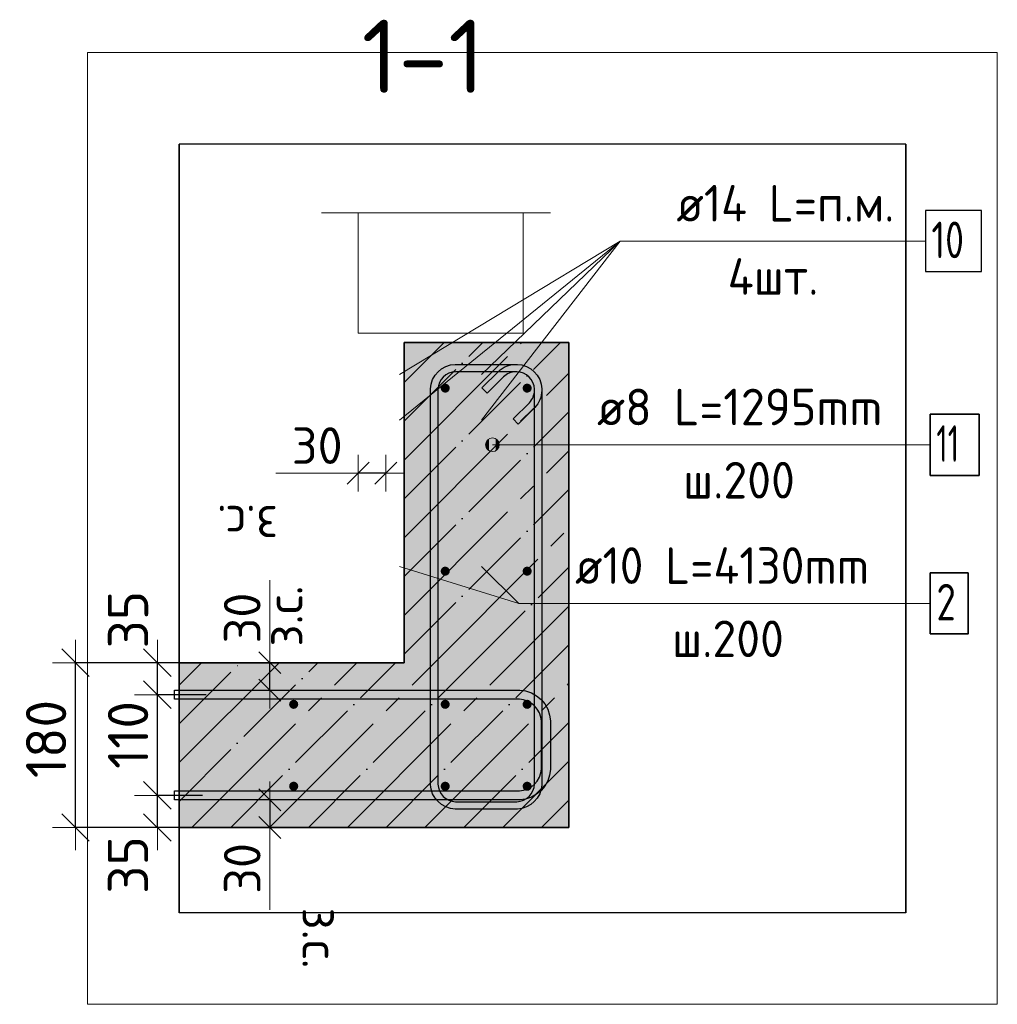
# Model space of a CAD drawing. Header units: millimetres. Extents: x -2995 to 47287, y -2809 to 58122.
# Tile 83 of 143: x 46219 to 47287, y 36274 to 37350. Entities that reach past the tile are written whole.
import ezdxf

# ---------------------------------------------------------------- set-up
doc = ezdxf.new("R2010")
doc.units = ezdxf.units.MM
doc.header["$PDMODE"] = 65
doc.linetypes.add('______11', pattern=[100, 80, -10, 0, -10])
doc.linetypes.add('______5', pattern=[220, 160, -20, 20, -20])
for name, color, linetype, lineweight in [('Standard', 7, 'Continuous', 25), ('Арм.стержн. Арматура края', 96, 'Continuous', 35), ('Арм.стержн. вертикальными 1', 22, 'Continuous', 35), ('Арм.стержн. Доп. арматура', 180, 'Continuous', 35), ('Арм.стержн. Хомут', 240, 'Continuous', 35), ('Размерная линия_ общее', 7, 'Continuous', 13), ('Размерная линия_ общее_1', 7, 'Continuous', 13)]:
    doc.layers.add(name, color=color, linetype=linetype, lineweight=lineweight)
doc.styles.add('ISOCPEUR', font='ISOCPEUR')
doc.dimstyles.new('DIMSTYLE_3', dxfattribs={"dimtxt": 44, "dimasz": 50, "dimexe": 0, "dimexo": 0, "dimgap": 22, "dimtad": 2, "dimdec": 0, "dimrnd": 5, "dimzin": 12, "dimdsep": 46, "dimtxsty": 'ISOCPEUR', "dimblk1": 'ALL_ML_STRICH', "dimblk2": 'ALL_ML_STRICH', "dimsah": 1, "dimcen": 0, "dimclrd": 7, "dimclre": 256, "dimclrt": 7, "dimadec": 0, "dimazin": 0, "dimtfac": 1, "dimtdec": 0, "dimtix": 1, "dimtmove": 2, "dimatfit": 3, "dimfxl": 0, "dimtzin": 0, "dimlwd": 0, "dimlwe": -3, "dimarcsym": 0})
doc.dimstyles.new('DIMSTYLE_7', dxfattribs={"dimtxt": 40, "dimasz": 40, "dimexe": 0, "dimexo": 0.001, "dimgap": 20, "dimtad": 2, "dimdec": 0, "dimrnd": 5, "dimzin": 12, "dimdsep": 46, "dimtxsty": 'ISOCPEUR', "dimblk1": 'ALL_ML_STRICH', "dimblk2": 'ALL_ML_STRICH', "dimsah": 1, "dimcen": 0, "dimse1": 1, "dimse2": 1, "dimclrd": 7, "dimclre": 256, "dimclrt": 7, "dimadec": 0, "dimazin": 0, "dimtfac": 1, "dimtdec": 0, "dimtix": 1, "dimtmove": 2, "dimatfit": 3, "dimfxl": 0, "dimtvp": 1.2, "dimtzin": 0, "dimlwd": 0, "dimlwe": -3, "dimarcsym": 0})
doc.dimstyles.new('DIMSTYLE_8', dxfattribs={"dimtxt": 44, "dimasz": 50, "dimexe": 0, "dimexo": 0, "dimgap": 22, "dimtad": 2, "dimdec": 0, "dimrnd": 5, "dimzin": 12, "dimdsep": 46, "dimtxsty": 'ISOCPEUR', "dimblk1": 'ALL_ML_STRICH', "dimblk2": 'ALL_ML_STRICH', "dimsah": 1, "dimcen": 0, "dimclrd": 7, "dimclre": 256, "dimclrt": 7, "dimadec": 0, "dimazin": 0, "dimtfac": 1, "dimtdec": 0, "dimtix": 1, "dimtmove": 2, "dimatfit": 3, "dimfxl": 0, "dimtvp": 1.2, "dimtzin": 0, "dimlwd": 0, "dimlwe": -3, "dimarcsym": 0})

# ---------------------------------------------------------------- blocks, each defined once
blk = doc.blocks.new('ALL_ML_STRICH')
at = {"color": 0, "linetype": 'ByBlock', "lineweight": -2}
for p, q in [((0, -0.5), (0, 0.5)), ((-0.3, -0.3), (0.3, 0.3)), ((-1, 0), (0.5, 0))]:
    blk.add_line(p, q, dxfattribs=at)
blk = doc.blocks.new('*D29')
at = {"layer": 'DEFPOINTS', "color": 7, "linetype": 'Continuous', "lineweight": 13, "transparency": 33554687}
for p in [(46438.7, 36502.5), (46369.5, 36467.5), (46456.6, 36467.5)]:
    blk.add_point(p, dxfattribs=at)
at = {"layer": 'Размерная линия_ общее', "color": 253, "linetype": 'Continuous', "lineweight": -2, "true_color": 0xa0a0a0, "transparency": 33554687}
for p, q in [((46418.7, 36502.5), (46369.5, 36502.5)), ((46436.6, 36467.5), (46369.5, 36467.5))]:
    blk.add_line(p, q, dxfattribs=at)
at = {"layer": 'Размерная линия_ общее', "color": 7, "linetype": 'Continuous', "lineweight": -2, "transparency": 33554687}
blk.add_line((46369.5, 36467.5), (46369.5, 36502.5), dxfattribs=at)
at = {"layer": 'Размерная линия_ общее', "color": 7, "linetype": 'Continuous', "lineweight": 13, "transparency": 33554687, "xscale": 50, "yscale": 50, "zscale": 50}
for p, rotation in [((46369.5, 36502.5), 90), ((46369.5, 36467.5), 270)]:
    blk.add_blockref('ALL_ML_STRICH', p, dxfattribs=dict(at, rotation=rotation))
at = {"layer": 'Размерная линия_ общее', "color": 7, "linetype": 'Continuous', "lineweight": 13, "transparency": 33554687, "insert": (46337.4, 36426.4), "char_height": 44, "width": 88, "attachment_point": 5, "rotation": 90, "style": 'ISOCPEUR'}
blk.add_mtext('\\A1;{35}', dxfattribs=at)
blk = doc.blocks.new('*D30')
at = {"layer": 'DEFPOINTS', "color": 7, "linetype": 'Continuous', "lineweight": 13, "transparency": 33554687}
for p in [(46442.8, 36612.5), (46369.5, 36502.5), (46438.7, 36502.5)]:
    blk.add_point(p, dxfattribs=at)
at = {"layer": 'Размерная линия_ общее', "color": 253, "linetype": 'Continuous', "lineweight": -2, "true_color": 0xa0a0a0, "transparency": 33554687}
for p, q in [((46422.8, 36612.5), (46369.5, 36612.5)), ((46418.7, 36502.5), (46369.5, 36502.5))]:
    blk.add_line(p, q, dxfattribs=at)
at = {"layer": 'Размерная линия_ общее', "color": 7, "linetype": 'Continuous', "lineweight": -2, "transparency": 33554687}
blk.add_line((46369.5, 36502.5), (46369.5, 36612.5), dxfattribs=at)
at = {"layer": 'Размерная линия_ общее', "color": 7, "linetype": 'Continuous', "lineweight": 13, "transparency": 33554687, "xscale": 50, "yscale": 50, "zscale": 50}
for p, rotation in [((46369.5, 36612.5), 90), ((46369.5, 36502.5), 270)]:
    blk.add_blockref('ALL_ML_STRICH', p, dxfattribs=dict(at, rotation=rotation))
at = {"layer": 'Размерная линия_ общее', "color": 7, "linetype": 'Continuous', "lineweight": 13, "transparency": 33554687, "insert": (46337.5, 36568.5), "char_height": 44, "width": 132, "attachment_point": 5, "rotation": 90, "style": 'ISOCPEUR'}
blk.add_mtext('\\A1;{110}', dxfattribs=at)
blk = doc.blocks.new('*D31')
at = {"layer": 'DEFPOINTS', "color": 7, "linetype": 'Continuous', "lineweight": 13, "transparency": 33554687}
for p in [(46448.6, 36647.5), (46369.5, 36612.5), (46442.8, 36612.5)]:
    blk.add_point(p, dxfattribs=at)
at = {"layer": 'Размерная линия_ общее', "color": 253, "linetype": 'Continuous', "lineweight": -2, "true_color": 0xa0a0a0, "transparency": 33554687}
for p, q in [((46428.6, 36647.5), (46369.5, 36647.5)), ((46422.8, 36612.5), (46369.5, 36612.5))]:
    blk.add_line(p, q, dxfattribs=at)
at = {"layer": 'Размерная линия_ общее', "color": 7, "linetype": 'Continuous', "lineweight": -2, "transparency": 33554687}
blk.add_line((46369.5, 36612.5), (46369.5, 36647.5), dxfattribs=at)
at = {"layer": 'Размерная линия_ общее', "color": 7, "linetype": 'Continuous', "lineweight": 13, "transparency": 33554687, "xscale": 50, "yscale": 50, "zscale": 50}
for p, rotation in [((46369.5, 36647.5), 90), ((46369.5, 36612.5), 270)]:
    blk.add_blockref('ALL_ML_STRICH', p, dxfattribs=dict(at, rotation=rotation))
at = {"layer": 'Размерная линия_ общее', "color": 7, "linetype": 'Continuous', "lineweight": 13, "transparency": 33554687, "insert": (46337.5, 36694.5), "char_height": 44, "width": 88, "attachment_point": 5, "rotation": 90, "style": 'ISOCPEUR'}
blk.add_mtext('\\A1;{35}', dxfattribs=at)
blk = doc.blocks.new('*D32')
at = {"layer": 'DEFPOINTS', "color": 7, "linetype": 'Continuous', "lineweight": 13, "transparency": 33554687}
for p in [(46443.1, 36647.5), (46280, 36467.5), (46436.6, 36467.5)]:
    blk.add_point(p, dxfattribs=at)
at = {"layer": 'Размерная линия_ общее', "color": 253, "linetype": 'Continuous', "lineweight": -2, "true_color": 0xa0a0a0, "transparency": 33554687}
for p, q in [((46423.1, 36647.5), (46280, 36647.5)), ((46416.6, 36467.5), (46280, 36467.5))]:
    blk.add_line(p, q, dxfattribs=at)
at = {"layer": 'Размерная линия_ общее', "color": 7, "linetype": 'Continuous', "lineweight": -2, "transparency": 33554687}
blk.add_line((46280, 36467.5), (46280, 36647.5), dxfattribs=at)
at = {"layer": 'Размерная линия_ общее', "color": 7, "linetype": 'Continuous', "lineweight": 13, "transparency": 33554687, "xscale": 50, "yscale": 50, "zscale": 50}
for p, rotation in [((46280, 36647.5), 90), ((46280, 36467.5), 270)]:
    blk.add_blockref('ALL_ML_STRICH', p, dxfattribs=dict(at, rotation=rotation))
at = {"layer": 'Размерная линия_ общее', "color": 7, "linetype": 'Continuous', "lineweight": 13, "transparency": 33554687, "insert": (46248, 36564.1), "char_height": 44, "width": 132, "attachment_point": 5, "rotation": 90, "style": 'ISOCPEUR'}
blk.add_mtext('\\A1;{180}', dxfattribs=at)
blk = doc.blocks.new('*D36')
at = {"layer": 'DEFPOINTS', "color": 7, "linetype": 'Continuous', "lineweight": 13, "transparency": 33554687}
for p in [(46483.5, 36647.5), (46483.5, 36617.5), (46492.2, 36617.5)]:
    blk.add_point(p, dxfattribs=at)
at = {"layer": 'Размерная линия_ общее_1', "color": 7, "linetype": 'Continuous', "lineweight": -2, "transparency": 33554687}
blk.add_line((46492.2, 36617.5), (46492.2, 36647.5), dxfattribs=at)
at = {"layer": 'Размерная линия_ общее_1', "color": 7, "linetype": 'Continuous', "lineweight": 13, "transparency": 33554687, "xscale": 40, "yscale": 40, "zscale": 40}
for p, rotation in [((46492.2, 36647.5), 90), ((46492.2, 36617.5), 270)]:
    blk.add_blockref('ALL_ML_STRICH', p, dxfattribs=dict(at, rotation=rotation))
at = {"layer": 'Размерная линия_ общее_1', "color": 7, "linetype": 'Continuous', "lineweight": 13, "transparency": 33554687, "insert": (46488, 36665.1), "char_height": 40, "width": 2, "attachment_point": 1, "rotation": 90, "line_spacing_factor": 0.60241, "style": 'ISOCPEUR'}
blk.add_mtext('з.с.', dxfattribs=at)
at = {"layer": 'Размерная линия_ общее_1', "color": 7, "linetype": 'Continuous', "lineweight": 13, "transparency": 33554687, "insert": (46462.2, 36696.3), "char_height": 40, "width": 80, "attachment_point": 5, "rotation": 90, "style": 'ISOCPEUR'}
blk.add_mtext('\\A1;{30}', dxfattribs=at)
blk = doc.blocks.new('*D37')
at = {"layer": 'DEFPOINTS', "color": 7, "linetype": 'Continuous', "lineweight": 13, "transparency": 33554687}
for p in [(46483.5, 36497.5), (46492.2, 36497.5), (46483.5, 36467.5)]:
    blk.add_point(p, dxfattribs=at)
at = {"layer": 'Размерная линия_ общее_1', "color": 7, "linetype": 'Continuous', "lineweight": -2, "transparency": 33554687}
blk.add_line((46492.2, 36497.5), (46492.2, 36467.5), dxfattribs=at)
at = {"layer": 'Размерная линия_ общее_1', "color": 7, "linetype": 'Continuous', "lineweight": 13, "transparency": 33554687, "xscale": 40, "yscale": 40, "zscale": 40}
for p, rotation in [((46492.2, 36497.5), 90), ((46492.2, 36467.5), 270)]:
    blk.add_blockref('ALL_ML_STRICH', p, dxfattribs=dict(at, rotation=rotation))
at = {"layer": 'Размерная линия_ общее_1', "color": 7, "linetype": 'Continuous', "lineweight": 13, "transparency": 33554687, "insert": (46462.2, 36422.7), "char_height": 40, "width": 80, "attachment_point": 5, "rotation": 90, "style": 'ISOCPEUR'}
blk.add_mtext('\\A1;{30}', dxfattribs=at)
at = {"layer": 'Размерная линия_ общее_1', "color": 7, "linetype": 'Continuous', "lineweight": 13, "transparency": 33554687, "insert": (46568, 36379.9), "char_height": 40, "width": 2, "attachment_point": 1, "rotation": 270, "line_spacing_factor": 0.60241, "style": 'ISOCPEUR'}
blk.add_mtext('з.с.', dxfattribs=at)
blk = doc.blocks.new('*D38')
at = {"layer": 'DEFPOINTS', "color": 7, "linetype": 'Continuous', "lineweight": 13, "transparency": 33554687}
for p in [(46588.9, 36863.4), (46618.9, 36863.4), (46618.9, 36854.7)]:
    blk.add_point(p, dxfattribs=at)
at = {"layer": 'Размерная линия_ общее_1', "color": 7, "linetype": 'Continuous', "lineweight": -2, "transparency": 33554687}
blk.add_line((46618.9, 36854.7), (46588.9, 36854.7), dxfattribs=at)
at = {"layer": 'Размерная линия_ общее_1', "color": 7, "linetype": 'Continuous', "lineweight": 13, "transparency": 33554687, "xscale": 40, "yscale": 40, "zscale": 40}
for p, rotation in [((46588.9, 36854.7), 180), ((46618.9, 36854.7), 360)]:
    blk.add_blockref('ALL_ML_STRICH', p, dxfattribs=dict(at, rotation=rotation))
at = {"layer": 'Размерная линия_ общее_1', "color": 7, "linetype": 'Continuous', "lineweight": 13, "transparency": 33554687, "insert": (46544.1, 36884.7), "char_height": 40, "width": 80, "attachment_point": 5, "style": 'ISOCPEUR'}
blk.add_mtext('\\A1;{30}', dxfattribs=at)
at = {"layer": 'Размерная линия_ общее_1', "color": 7, "linetype": 'Continuous', "lineweight": 13, "transparency": 33554687, "insert": (46501.3, 36779), "char_height": 40, "width": 2, "attachment_point": 1, "rotation": 180, "line_spacing_factor": 0.60241, "style": 'ISOCPEUR'}
blk.add_mtext('з.с.', dxfattribs=at)

msp = doc.modelspace()

# ---------------------------------------------------------------- hatches: boundary and pattern name
at = {"linetype": 'Continuous', "lineweight": -3, "true_color": 0xc7c7c7, "transparency": 33554687}
msp.add_hatch(color=9, dxfattribs=at).paths.add_polyline_path([(46638.9, 36647.5), (46818.9, 36647.5), (46818.9, 36997.5), (46638.9, 36997.5)])
at = {"layer": 'Standard', "linetype": 'Continuous', "lineweight": -3, "true_color": 0xc7c7c7, "transparency": 33554687}
msp.add_hatch(color=9, dxfattribs=at).paths.add_polyline_path([(46818.9, 36467.5), (46818.9, 36647.5), (46393.2, 36647.5), (46393.2, 36467.5)])
at = {"layer": 'Арм.стержн. вертикальными 1', "linetype": 'Continuous', "lineweight": 50, "transparency": 33554687}
for points in [[(46688.9, 36947.5), (46688.5, 36949.4), (46687.4, 36951), (46685.8, 36952.1), (46683.9, 36952.5), (46682, 36952.1), (46680.4, 36951), (46679.3, 36949.4), (46678.9, 36947.5), (46679.3, 36945.6), (46680.4, 36944), (46682, 36942.9), (46683.9, 36942.5), (46685.8, 36942.9), (46687.4, 36944), (46688.5, 36945.6)], [(46778.4, 36947.5), (46778, 36949.4), (46777, 36951), (46775.3, 36952.1), (46773.4, 36952.5), (46771.5, 36952.1), (46769.9, 36951), (46768.8, 36949.4), (46768.4, 36947.5), (46768.8, 36945.6), (46769.9, 36944), (46771.5, 36942.9), (46773.4, 36942.5), (46775.3, 36942.9), (46777, 36944), (46778, 36945.6)], [(46688.9, 36747.5), (46688.5, 36749.4), (46687.4, 36751), (46685.8, 36752.1), (46683.9, 36752.5), (46682, 36752.1), (46680.4, 36751), (46679.3, 36749.4), (46678.9, 36747.5), (46679.3, 36745.6), (46680.4, 36744), (46682, 36742.9), (46683.9, 36742.5), (46685.8, 36742.9), (46687.4, 36744), (46688.5, 36745.6)], [(46778.4, 36747.5), (46778, 36749.4), (46777, 36751), (46775.3, 36752.1), (46773.4, 36752.5), (46771.5, 36752.1), (46769.9, 36751), (46768.8, 36749.4), (46768.4, 36747.5), (46768.8, 36745.6), (46769.9, 36744), (46771.5, 36742.9), (46773.4, 36742.5), (46775.3, 36742.9), (46777, 36744), (46778, 36745.6)], [(46523.4, 36602), (46523, 36603.9), (46521.9, 36605.5), (46520.3, 36606.6), (46518.4, 36607), (46516.5, 36606.6), (46514.9, 36605.5), (46513.8, 36603.9), (46513.4, 36602), (46513.8, 36600.1), (46514.9, 36598.5), (46516.5, 36597.4), (46518.4, 36597), (46520.3, 36597.4), (46521.9, 36598.5), (46523, 36600.1)], [(46688.9, 36602), (46688.5, 36603.9), (46687.4, 36605.5), (46685.8, 36606.6), (46683.9, 36607), (46682, 36606.6), (46680.4, 36605.5), (46679.3, 36603.9), (46678.9, 36602), (46679.3, 36600.1), (46680.4, 36598.5), (46682, 36597.4), (46683.9, 36597), (46685.8, 36597.4), (46687.4, 36598.5), (46688.5, 36600.1)], [(46778.4, 36602), (46778, 36603.9), (46777, 36605.5), (46775.3, 36606.6), (46773.4, 36607), (46771.5, 36606.6), (46769.9, 36605.5), (46768.8, 36603.9), (46768.4, 36602), (46768.8, 36600.1), (46769.9, 36598.5), (46771.5, 36597.4), (46773.4, 36597), (46775.3, 36597.4), (46777, 36598.5), (46778, 36600.1)], [(46523.4, 36512.5), (46523, 36514.4), (46521.9, 36516), (46520.3, 36517.1), (46518.4, 36517.5), (46516.5, 36517.1), (46514.9, 36516), (46513.8, 36514.4), (46513.4, 36512.5), (46513.8, 36510.6), (46514.9, 36508.9), (46516.5, 36507.8), (46518.4, 36507.5), (46520.3, 36507.8), (46521.9, 36508.9), (46523, 36510.6)], [(46688.9, 36512.5), (46688.5, 36514.4), (46687.4, 36516), (46685.8, 36517.1), (46683.9, 36517.5), (46682, 36517.1), (46680.4, 36516), (46679.3, 36514.4), (46678.9, 36512.5), (46679.3, 36510.6), (46680.4, 36508.9), (46682, 36507.8), (46683.9, 36507.5), (46685.8, 36507.8), (46687.4, 36508.9), (46688.5, 36510.6)], [(46778.4, 36512.5), (46778, 36514.4), (46777, 36516), (46775.3, 36517.1), (46773.4, 36517.5), (46771.5, 36517.1), (46769.9, 36516), (46768.8, 36514.4), (46768.4, 36512.5), (46768.8, 36510.6), (46769.9, 36508.9), (46771.5, 36507.8), (46773.4, 36507.5), (46775.3, 36507.8), (46777, 36508.9), (46778, 36510.6)]]:
    msp.add_hatch(color=4, dxfattribs=at).paths.add_polyline_path(points)
at = {"layer": 'Арм.стержн. Доп. арматура', "linetype": 'Continuous', "lineweight": 50, "transparency": 33554687}
for points in [[(46690.9, 36937.5), (46690.4, 36940.2), (46688.8, 36942.4), (46686.6, 36944), (46683.9, 36944.5), (46681.2, 36944), (46678.9, 36942.4), (46677.4, 36940.2), (46676.9, 36937.5), (46677.4, 36934.8), (46678.9, 36932.5), (46681.2, 36931), (46683.9, 36930.5), (46686.6, 36931), (46688.8, 36932.5), (46690.4, 36934.8)], [(46780.4, 36937.5), (46779.9, 36940.2), (46778.4, 36942.4), (46776.1, 36944), (46773.4, 36944.5), (46770.7, 36944), (46768.5, 36942.4), (46767, 36940.2), (46766.4, 36937.5), (46767, 36934.8), (46768.5, 36932.5), (46770.7, 36931), (46773.4, 36930.5), (46776.1, 36931), (46778.4, 36932.5), (46779.9, 36934.8)], [(46690.9, 36887.5), (46690.4, 36890.2), (46688.8, 36892.4), (46686.6, 36894), (46683.9, 36894.5), (46681.2, 36894), (46678.9, 36892.4), (46677.4, 36890.2), (46676.9, 36887.5), (46677.4, 36884.8), (46678.9, 36882.5), (46681.2, 36881), (46683.9, 36880.5), (46686.6, 36881), (46688.8, 36882.5), (46690.4, 36884.8)], [(46780.4, 36887.5), (46779.9, 36890.2), (46778.4, 36892.4), (46776.1, 36894), (46773.4, 36894.5), (46770.7, 36894), (46768.5, 36892.4), (46767, 36890.2), (46766.4, 36887.5), (46767, 36884.8), (46768.5, 36882.5), (46770.7, 36881), (46773.4, 36880.5), (46776.1, 36881), (46778.4, 36882.5), (46779.9, 36884.8)]]:
    msp.add_hatch(color=7, dxfattribs=at).paths.add_polyline_path(points)
at = {"layer": 'Арм.стержн. Хомут', "linetype": 'Continuous', "lineweight": 13, "transparency": 33554687}
for points in [[(46729, 36881.8), (46729, 36889.3), (46727.9, 36885.6)], [(46731.7, 36879.1), (46731.7, 36892), (46729, 36889.3)], [(46731.7, 36879.1), (46729, 36889.3), (46729, 36881.8)], [(46735.4, 36878.1), (46735.4, 36893.1), (46731.7, 36892)], [(46735.4, 36878.1), (46731.7, 36892), (46731.7, 36879.1)], [(46739.2, 36879.1), (46739.2, 36892), (46735.4, 36893.1)], [(46739.2, 36879.1), (46735.4, 36893.1), (46735.4, 36878.1)], [(46741.9, 36881.8), (46741.9, 36889.3), (46739.2, 36892)], [(46741.9, 36881.8), (46739.2, 36892), (46739.2, 36879.1)], [(46741.9, 36889.3), (46741.9, 36881.8), (46742.9, 36885.6)]]:
    msp.add_hatch(color=7, dxfattribs=at).paths.add_polyline_path(points)

# ---------------------------------------------------------------- linework, layer by layer
at = {"color": 253, "linetype": '______11', "lineweight": -3, "true_color": 0xababab, "transparency": 33554687}
for p, q in [((46638.9, 36826.4), (46810, 36997.5)), ((46638.9, 36911.3), (46725.1, 36997.5)), ((46638.9, 36996.1), (46640.3, 36997.5)), ((46638.9, 36741.5), (46818.9, 36921.5)), ((46638.9, 36656.7), (46818.9, 36836.7)), ((46714.5, 36647.5), (46818.9, 36751.8)), ((46799.4, 36647.5), (46818.9, 36667))]:
    msp.add_line(p, q, dxfattribs=at)
at = {"color": 253, "linetype": '______5', "lineweight": -3, "true_color": 0xababab, "transparency": 33554687}
for p, q in [((46638.9, 36868.8), (46767.6, 36997.5)), ((46638.9, 36953.7), (46682.7, 36997.5)), ((46638.9, 36784), (46818.9, 36964)), ((46638.9, 36699.1), (46818.9, 36879.1)), ((46672.1, 36647.5), (46818.9, 36794.3)), ((46757, 36647.5), (46818.9, 36709.4))]:
    msp.add_line(p, q, dxfattribs=at)
at = {"color": 7, "linetype": 'Continuous', "lineweight": 35, "transparency": 33554687}
for p, q in [((46638.9, 36997.5), (46638.9, 36647.5)), ((46818.9, 36997.5), (46638.9, 36997.5)), ((46818.9, 36647.5), (46818.9, 36997.5))]:
    msp.add_line(p, q, dxfattribs=at)
at = {"layer": 'Standard', "color": 52, "linetype": 'Continuous', "lineweight": -3, "transparency": 33554687}
for p, q in [((47186.9, 37214.2), (46393.2, 37214.2)), ((47186.9, 37214.2), (46393.2, 37214.2)), ((46393.2, 37214.2), (46393.2, 36374.2)), ((46393.2, 36374.2), (46393.2, 37214.2)), ((47186.9, 37214.2), (47186.9, 36374.2)), ((47186.9, 36374.2), (47186.9, 37214.2)), ((47186.9, 36374.2), (46393.2, 36374.2)), ((47186.9, 36374.2), (46393.2, 36374.2))]:
    msp.add_line(p, q, dxfattribs=at)
at = {"layer": 'Standard', "color": 7, "linetype": 'Continuous', "lineweight": 13, "transparency": 33554687}
for p, q in [((46548.9, 37139.2), (46798.9, 37139.2)), ((46588.9, 36854.7), (46498.9, 36854.7)), ((46633.9, 36752.5), (46764.4, 36712.2)), ((46492.2, 36647.5), (46492.2, 36737.5)), ((46492.2, 36467.5), (46492.2, 36377.5))]:
    msp.add_line(p, q, dxfattribs=at)
at = {"layer": 'Standard', "color": 7, "linetype": 'Continuous', "lineweight": 25, "transparency": 33554687}
msp.add_line((46393.2, 36417.5), (46393.2, 36697.5), dxfattribs=at)
at = {"layer": 'Standard', "color": 253, "linetype": '______11', "lineweight": -3, "true_color": 0xababab, "transparency": 33554687}
for p, q in [((46393.2, 36580.7), (46460, 36647.5)), ((46393.2, 36495.9), (46544.8, 36647.5)), ((46449.7, 36467.5), (46629.7, 36647.5)), ((46534.5, 36467.5), (46714.5, 36647.5)), ((46619.4, 36467.5), (46799.4, 36647.5)), ((46704.3, 36467.5), (46818.9, 36582.1)), ((46789.1, 36467.5), (46818.9, 36497.3))]:
    msp.add_line(p, q, dxfattribs=at)
at = {"layer": 'Standard', "color": 253, "linetype": '______5', "lineweight": -3, "true_color": 0xababab, "transparency": 33554687}
for p, q in [((46393.2, 36623.1), (46417.6, 36647.5)), ((46393.2, 36538.3), (46502.4, 36647.5)), ((46407.3, 36467.5), (46587.3, 36647.5)), ((46492.1, 36467.5), (46672.1, 36647.5)), ((46577, 36467.5), (46757, 36647.5)), ((46661.8, 36467.5), (46818.9, 36624.6)), ((46746.7, 36467.5), (46818.9, 36539.7))]:
    msp.add_line(p, q, dxfattribs=at)
at = {"layer": 'Standard', "color": 7, "linetype": 'Continuous', "lineweight": 35, "transparency": 33554687}
for p, q in [((46638.9, 36647.5), (46393.2, 36647.5)), ((46818.9, 36467.5), (46818.9, 36647.5)), ((46393.2, 36467.5), (46818.9, 36467.5))]:
    msp.add_line(p, q, dxfattribs=at)
at = {"layer": 'Standard', "color": 7, "linetype": 'Continuous', "lineweight": 13, "transparency": 33554687}
msp.add_lwpolyline([(46293.2, 36274.2), (47286.9, 36274.2), (47286.9, 37314.2), (46293.2, 37314.2), (46293.2, 36274.2)], dxfattribs=at)
msp.add_lwpolyline([(46588.9, 37007.5), (46768.9, 37007.5), (46768.9, 37139.2), (46588.9, 37139.2), (46588.9, 37007.5)], close=True, dxfattribs=at)
at = {"layer": 'Арм.стержн. Арматура края', "color": 4, "linetype": 'Continuous', "lineweight": 25, "transparency": 33554687}
msp.add_lwpolyline([(46388.2, 36507.5), (46764.9, 36507.5), (46769.4, 36508.1), (46774, 36509.6), (46778.1, 36512), (46781.6, 36514.8), (46784.4, 36518.2), (46786.8, 36522.4), (46788.3, 36527), (46788.9, 36531.5), (46788.9, 36583.5), (46788.3, 36588), (46786.8, 36592.6), (46784.4, 36596.7), (46781.6, 36600.2), (46778.1, 36603), (46774, 36605.4), (46769.4, 36606.9), (46764.9, 36607.5), (46388.2, 36607.5), (46388.2, 36617.5), (46765.5, 36617.5), (46771.6, 36616.6), (46778, 36614.6), (46783.8, 36611.3), (46788.7, 36607.3), (46792.7, 36602.4), (46796, 36596.6), (46798, 36590.2), (46798.9, 36584.1), (46798.9, 36530.8), (46798, 36524.7), (46796, 36518.4), (46792.7, 36512.5), (46788.7, 36507.7), (46783.8, 36503.7), (46778, 36500.4), (46771.6, 36498.3), (46765.5, 36497.5), (46388.2, 36497.5), (46388.2, 36507.5)], dxfattribs=at)
at = {"layer": 'Арм.стержн. вертикальными 1', "color": 7, "linetype": 'Continuous', "lineweight": 13, "transparency": 33554687}
for q in [(46723.4, 36752.5), (47213.7, 36712.2)]:
    msp.add_line((46764.4, 36712.2), q, dxfattribs=at)
at = {"layer": 'Арм.стержн. вертикальными 1', "color": 7, "linetype": 'Continuous', "lineweight": 35, "transparency": 33554687}
msp.add_lwpolyline([(47213.7, 36678.9), (47255, 36678.9), (47255, 36745.6), (47213.7, 36745.6), (47213.7, 36678.9)], dxfattribs=at)
at = {"layer": 'Арм.стержн. Доп. арматура', "color": 7, "linetype": 'Continuous', "lineweight": 13, "transparency": 33554687}
for q in [(46633.9, 36912.5), (46633.9, 36962.5), (46723.4, 36912.5), (46723.4, 36962.5), (47208.4, 37108.2)]:
    msp.add_line((46875, 37108.2), q, dxfattribs=at)
at = {"layer": 'Арм.стержн. Доп. арматура', "color": 7, "linetype": 'Continuous', "lineweight": 25, "transparency": 33554687}
msp.add_lwpolyline([(47208.4, 37074.9), (47269.7, 37074.9), (47269.7, 37141.5), (47208.4, 37141.5), (47208.4, 37074.9)], dxfattribs=at)
at = {"layer": 'Арм.стержн. Хомут', "color": 7, "linetype": 'Continuous', "lineweight": 13, "transparency": 33554687}
for p, q in [((46727.9, 36885.6), (46727.9, 36885.6)), ((46735.4, 36893.1), (46735.4, 36893.1)), ((46788.4, 36885.6), (46735.4, 36885.6)), ((46742.9, 36885.6), (46742.9, 36885.6)), ((46788.4, 36885.6), (47213.7, 36885.6)), ((46735.4, 36878.1), (46735.4, 36878.1))]:
    msp.add_line(p, q, dxfattribs=at)
at = {"layer": 'Арм.стержн. Хомут', "color": 40, "linetype": 'Continuous', "lineweight": 25, "transparency": 33554687}
msp.add_lwpolyline([(46758, 36913.8), (46775.8, 36931.6), (46777.1, 36933), (46778.2, 36934.6), (46779.1, 36936.2), (46779.9, 36937.8), (46780.5, 36939.6), (46781, 36941.4), (46781.3, 36943.2), (46781.4, 36945.1), (46781.4, 36946.3), (46780.9, 36949.9), (46779.7, 36953.5), (46777.8, 36956.9), (46775.6, 36959.6), (46772.8, 36961.9), (46769.5, 36963.8), (46765.8, 36965), (46762.2, 36965.5), (46695.1, 36965.5), (46691.5, 36965), (46687.8, 36963.8), (46684.5, 36961.9), (46681.8, 36959.6), (46679.5, 36956.9), (46677.6, 36953.5), (46676.4, 36949.9), (46675.9, 36946.3), (46675.9, 36514.7), (46676.4, 36511.1), (46677.6, 36507.4), (46679.5, 36504.1), (46681.8, 36501.3), (46684.5, 36499.1), (46687.8, 36497.2), (46691.5, 36496), (46695.1, 36495.5), (46762.2, 36495.5), (46765.8, 36496), (46769.5, 36497.2), (46772.8, 36499.1), (46775.6, 36501.3), (46777.8, 36504.1), (46779.7, 36507.4), (46780.9, 36511.1), (46781.4, 36514.7), (46781.4, 36946.3), (46780.9, 36949.9), (46779.7, 36953.5), (46777.8, 36956.9), (46775.6, 36959.6), (46772.8, 36961.9), (46769.5, 36963.8), (46765.8, 36965), (46762.2, 36965.5), (46761, 36965.5), (46759.2, 36965.4), (46757.3, 36965.1), (46755.5, 36964.6), (46753.8, 36964), (46752.1, 36963.2), (46750.5, 36962.2), (46749, 36961.1), (46747.6, 36959.9), (46729.7, 36942), (46724, 36947.7), (46742.1, 36965.8), (46744, 36967.4), (46746.1, 36968.9), (46748.4, 36970.3), (46750.7, 36971.4), (46753.1, 36972.2), (46755.7, 36972.9), (46758.2, 36973.3), (46760.8, 36973.5), (46762.7, 36973.5), (46767.6, 36972.8), (46772.7, 36971.1), (46777.4, 36968.5), (46781.2, 36965.3), (46784.5, 36961.5), (46787.1, 36956.8), (46788.7, 36951.7), (46789.4, 36946.8), (46789.4, 36514.1), (46788.7, 36509.3), (46787.1, 36504.2), (46784.5, 36499.5), (46781.2, 36495.7), (46777.4, 36492.4), (46772.7, 36489.8), (46767.6, 36488.1), (46762.7, 36487.5), (46694.6, 36487.5), (46689.7, 36488.1), (46684.6, 36489.8), (46679.9, 36492.4), (46676.1, 36495.7), (46672.9, 36499.5), (46670.2, 36504.2), (46668.6, 36509.3), (46667.9, 36514.1), (46667.9, 36946.8), (46668.6, 36951.7), (46670.2, 36956.8), (46672.9, 36961.5), (46676.1, 36965.3), (46679.9, 36968.5), (46684.6, 36971.1), (46689.7, 36972.8), (46694.6, 36973.5), (46762.7, 36973.5), (46767.6, 36972.8), (46772.7, 36971.1), (46777.4, 36968.5), (46781.2, 36965.3), (46784.5, 36961.5), (46787.1, 36956.8), (46788.7, 36951.7), (46789.4, 36946.8), (46789.4, 36944.8), (46789.2, 36942.3), (46788.8, 36939.7), (46788.2, 36937.2), (46787.3, 36934.8), (46786.2, 36932.4), (46784.9, 36930.2), (46783.4, 36928.1), (46781.7, 36926.2), (46763.6, 36908.1), (46758, 36913.8)], dxfattribs=at)
at = {"layer": 'Арм.стержн. Хомут', "color": 7, "linetype": 'Continuous', "lineweight": 35, "transparency": 33554687}
msp.add_lwpolyline([(47213.7, 36852.2), (47267, 36852.2), (47267, 36918.9), (47213.7, 36918.9), (47213.7, 36852.2)], dxfattribs=at)
at = {"layer": 'Арм.стержн. Хомут', "color": 7, "linetype": 'Continuous', "lineweight": 13, "transparency": 33554687}
msp.add_circle((46735.4, 36885.6), 7.5, dxfattribs=at)

# ---------------------------------------------------------------- texts
at = {"layer": 'Standard', "color": 7, "linetype": 'Continuous', "lineweight": 13, "transparency": 33554687, "insert": (46592.6, 37270.1), "char_height": 80, "width": 165.565, "attachment_point": 7, "style": 'ISOCPEUR'}
msp.add_mtext('\\A1;{\\fISOCPEUR|i0|b0;\\H80.000000;\\W1.000000;\\C7;1-1}\\P', dxfattribs=at)
at = {"layer": 'Арм.стержн. вертикальными 1', "color": 7, "linetype": 'Continuous', "lineweight": 25, "transparency": 33554687, "char_height": 40, "attachment_point": 7, "style": 'ISOCPEUR'}
for s, insert, width in [('\\W0.94;ø10 L=4130mm ', (46825.7, 36733.6), 386.635), ('\\W0.78;2', (47220.4, 36693.6), 43.521), ('\\W0.95;ш.200 ', (46931.7, 36653.6), 174.933)]:
    msp.add_mtext(s, dxfattribs=dict(at, insert=insert, width=width))
at = {"layer": 'Арм.стержн. Доп. арматура', "color": 7, "linetype": 'Continuous', "lineweight": 25, "transparency": 33554687, "char_height": 40, "attachment_point": 7, "style": 'ISOCPEUR'}
for s, insert, width in [('\\W0.94;ø14 L=п.м.', (46936.4, 37129.5), 270.67), ('\\W0.75;10', (47215, 37089.5), 62.971), ('\\W0.95;4шт. ', (46992.4, 37049.5), 158.877)]:
    msp.add_mtext(s, dxfattribs=dict(at, insert=insert, width=width))
at = {"layer": 'Арм.стержн. Хомут', "color": 7, "linetype": 'Continuous', "lineweight": 25, "transparency": 33554687, "char_height": 40, "attachment_point": 7, "style": 'ISOCPEUR'}
for s, insert, width in [('\\W0.96;ø8 L=1295mm ', (46849.7, 36906.9), 362.962), ('\\W0.62;11', (47220.4, 36866.9), 52.5), ('\\W0.95;ш.200 ', (46943.7, 36826.9), 174.933)]:
    msp.add_mtext(s, dxfattribs=dict(at, insert=insert, width=width))

# ---------------------------------------------------------------- dimensions: what is measured, and where the dimension line sits
at = {"layer": 'Размерная линия_ общее', "color": 7, "linetype": 'Continuous', "lineweight": 13, "transparency": 33554687}
for base, p1, p2, dimstyle, picture, middle in [((46369.5, 36647.5), (46422.8, 36612.5), (46428.6, 36647.5), 'DIMSTYLE_8', '*D31', (46337.5, 36694.5)), ((46280, 36647.5), (46416.6, 36467.5), (46423.1, 36647.5), 'DIMSTYLE_3', '*D32', (46248, 36564.1)), ((46369.5, 36612.5), (46418.7, 36502.5), (46422.8, 36612.5), 'DIMSTYLE_8', '*D30', (46337.5, 36568.5)), ((46369.5, 36502.5), (46436.6, 36467.5), (46418.7, 36502.5), 'DIMSTYLE_8', '*D29', (46337.4, 36426.4))]:
    dim = msp.add_linear_dim(base=base, p1=p1, p2=p2, angle=90, dimstyle=dimstyle, override={"dimpost": '<>', "dimclrd": 7, "dimclre": 253, "dimclrt": 7, "dimlwd": 0, "dimlwe": 65533}, dxfattribs=at)
    dim.commit()
    dim.dimension.update_dxf_attribs({"geometry": picture, "text_midpoint": middle, "dimtype": 160})
at = {"layer": 'Размерная линия_ общее_1', "color": 7, "linetype": 'Continuous', "lineweight": 13, "transparency": 33554687}
for base, p1, p2, angle, picture, middle in [((46588.9, 36854.7), (46618.9, 36863.4), (46588.9, 36863.4), 180, '*D38', (46544.1, 36884.7)), ((46492.2, 36647.5), (46483.5, 36617.5), (46483.5, 36647.5), 90, '*D36', (46462.2, 36696.3)), ((46492.2, 36467.5), (46483.5, 36497.5), (46483.5, 36467.5), 270, '*D37', (46462.2, 36422.7))]:
    dim = msp.add_linear_dim(base=base, p1=p1, p2=p2, angle=angle, text='<>\\Xз.с.', dimstyle='DIMSTYLE_7', override={"dimpost": '<>', "dimclrd": 7, "dimclre": 253, "dimclrt": 7, "dimlwd": 0, "dimlwe": 65533}, dxfattribs=at)
    dim.commit()
    dim.dimension.update_dxf_attribs({"geometry": picture, "text_midpoint": middle, "dimtype": 160})

doc.saveas('drawing.dxf')
